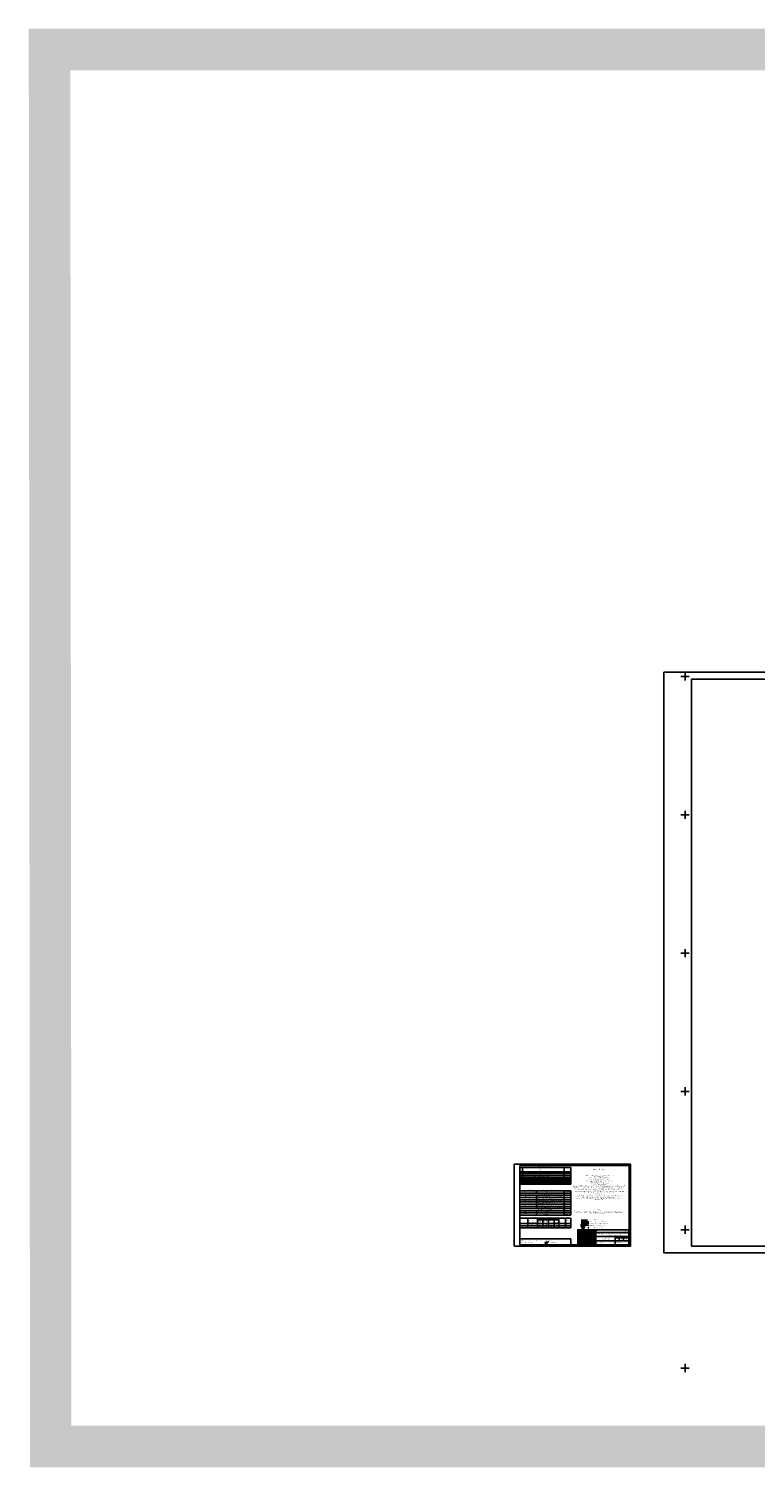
# Model space of a CAD drawing. Header units: inches. Extents: x -416310 to 1286511, y -34262 to 944600.
# Tile 1 of 84: x -229580 to 32942, y -34262 to 485701. Entities that reach past the tile are written whole.
import ezdxf

# ---------------------------------------------------------------- set-up
doc = ezdxf.new("R2010")
doc.units = ezdxf.units.IN
doc.header["$MEASUREMENT"] = 0
for name, color, linetype in [('(001) Сетка', 92, 'Continuous'), ('DECOR_OBJCT_#####_B', 7, 'Continuous'), ('PDF_Text', 7, 'Continuous')]:
    doc.layers.add(name, color=color, linetype=linetype)
doc.layers.add('text', color=7, linetype='Continuous', lineweight=13)
doc.layers.add('К1', color=104, linetype='бытовая канализация', lineweight=40)
doc.layers.add('В1', color=7, linetype='хозяйственно-питьевой водопровод', lineweight=50, true_color=0x0515fa)
doc.styles.add('###Janob X', font='isocpeur.ttf')
doc.styles.add('GOST', font='isocpeur.ttf')
doc.styles.add('PDF ISOCPEUR', font='isocpeur.ttf')
doc.styles.get("Standard").update_dxf_attribs({"font": 'arial.ttf'})
doc.linetypes.add('бытовая канализация', pattern='A,5,-0.5,["К1",Standard,S=0.7,R=0,X=0,Y=-0.35],-2', length=7.5)
doc.linetypes.add('хозяйственно-питьевой водопровод', pattern='A,5,-0.5,["В1",Standard,S=0.7,R=0,X=0,Y=-0.35],-1.5', length=7)

# ---------------------------------------------------------------- blocks, each defined once
blk = doc.blocks.new('Setka')
at = {"layer": '(001) Сетка'}
for p, q in [((-1.5, 0), (1.5, 0)), ((0, 1.5), (0, -1.5))]:
    blk.add_line(p, q, dxfattribs=at)
blk = doc.blocks.new('55653')
at = {"layer": 'DECOR_OBJCT_#####_B', "xscale": 1000, "yscale": 1000, "zscale": 1000}
for p in [(-235744, 255259, 354), (-235744, 205259, 354), (-235744, 155259, 354), (-235744, 105259, 354), (-235744, 55259, 354), (-235744, 5259, 354)]:
    blk.add_blockref('Setka', p, dxfattribs=at)
blk = doc.blocks.new('Канализационный колодец')
h = blk.add_hatch(color=256)
h.set_gradient(color1=(153, 0, 0), color2=(153, 0, 0), tint=1)
h.paths.add_polyline_path([(-500, 0, 1), (500, 0, 1)])
h.paths.add_polyline_path([(350, 0, -1), (-350, 0, -1)], flags=16)
at = {"lineweight": 60}
for radius in [500, 350]:
    blk.add_circle((0, 0), radius, dxfattribs=at)
blk = doc.blocks.new('НЕМАТ')
at = {"color": 5, "lineweight": 18}
for points in [[(1373223, 4526972), (1372049, 4528146), (1370939, 4529256), (1370153, 4530617), (1369784, 4531995), (1369784, 4533545), (1370414, 4535896), (1371317, 4539267), (1372439, 4541209), (1374875, 4545429), (1377045, 4548400), (1379685, 4552014), (1383623, 4555651), (1385870, 4557726), (1390446, 4561630), (1395106, 4564830), (1399215, 4567203), (1403662, 4568907), (1405913, 4569510), (1408871, 4569843), (1411278, 4569843), (1414627, 4569594), (1416399, 4569115), (1419841, 4567589), (1421165, 4566873), (1422840, 4565894), (1424390, 4564327), (1425288, 4563177), (1425609, 4561751), (1425698, 4559736), (1425831, 4556824), (1425574, 4552969), (1425229, 4551175), (1424716, 4548511), (1423197, 4545514), (1420970, 4541118), (1419132, 4537490), (1417389, 4535873), (1416408, 4534963), (1414901, 4535330), (1413442, 4536502), (1412045, 4537624), (1410867, 4539704), (1410091, 4541074), (1409066, 4543186), (1408002, 4547069), (1406522, 4550073), (1406012, 4551109), (1405969, 4549129), (1405562, 4547533), (1405349, 4546694), (1405853, 4545327), (1406178, 4544444), (1406426, 4543771), (1406616, 4543256), (1407798, 4543064), (1409008, 4543395), (1409831, 4543876), (1410644, 4545443), (1411137, 4547184), (1411565, 4548692), (1411776, 4551769), (1411887, 4553392), (1412065, 4556307), (1411691, 4558193), (1410906, 4559559), (1409569, 4560518), (1408659, 4561494), (1408484, 4563478), (1408613, 4568886), (1408790, 4574164), (1408976, 4576249), (1409398, 4576890), (1410021, 4577037), (1410490, 4577147), (1410827, 4576817), (1411150, 4576501), (1410992, 4575095), (1410819, 4573557), (1410653, 4572078), (1410044, 4568789), (1409216, 4562849), (1408676, 4558506), (1408558, 4554265), (1408436, 4549875), (1407730, 4540556), (1407549, 4535731), (1403747, 4508630), (1403295, 4504978), (1403313, 4501873)], [(1391005, 4530839), (1390824, 4539842)], [(1409001, 4561127), (1406390, 4555205), (1404742, 4551467), (1403040, 4549017), (1402430, 4548138), (1402255, 4548082), (1401938, 4548164), (1401665, 4548235), (1401469, 4548668), (1401208, 4549246), (1400966, 4549782), (1400796, 4550158), (1400776, 4550657), (1400740, 4551574), (1400576, 4552267), (1400576, 4553101), (1400514, 4554532), (1400466, 4555624), (1400404, 4557052), (1400364, 4557973), (1400082, 4558150), (1399752, 4557997), (1399575, 4557762), (1399469, 4557362), (1399378, 4557016), (1399387, 4556114), (1399397, 4555161), (1399411, 4553785), (1399477, 4552083), (1399540, 4550462), (1399494, 4548397), (1399460, 4546869), (1399274, 4546648), (1398999, 4546685), (1398954, 4547234), (1398984, 4548163), (1398969, 4551547), (1399015, 4555049), (1398758, 4555576), (1398547, 4556008), (1398332, 4556226), (1398003, 4556345), (1397719, 4556285), (1397390, 4556216), (1397137, 4555845), (1396883, 4555474), (1396659, 4555146), (1396004, 4554101), (1395248, 4552895), (1394492, 4551060), (1394301, 4549606), (1393969, 4546502), (1394104, 4545100), (1394096, 4543672), (1394557, 4542653), (1395269, 4541845), (1395614, 4541454), (1395852, 4541184), (1396321, 4541597), (1396366, 4542307), (1396433, 4543366), (1396511, 4544594), (1396608, 4546125), (1396443, 4547633), (1396295, 4548986), (1396181, 4550033), (1396116, 4551402), (1396074, 4552275), (1395831, 4553825)]]:
    blk.add_lwpolyline(points, dxfattribs=at)
for points in [[(1377828, 4518387), (1376715, 4516482), (1374968, 4516085), (1374525, 4516642), (1374622, 4517364), (1374787, 4518580), (1375675, 4521086), (1376541, 4523528), (1378148, 4529366), (1380642, 4535547), (1383756, 4543265), (1384833, 4548827), (1385172, 4550580, -0.513018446), (1386441, 4550646), (1389571, 4547132), (1390902, 4545331), (1392000, 4543846), (1392701, 4541989), (1392819, 4540953), (1392604, 4539644), (1392495, 4538985), (1391587, 4538256), (1391022, 4537804), (1389964, 4537631), (1388828, 4537445), (1387500, 4537943), (1386489, 4538323), (1385486, 4539057), (1384544, 4539747), (1383922, 4540484), (1383304, 4541214), (1382810, 4541799), (1382018, 4542737), (1381089, 4543837), (1380000, 4545125), (1378082, 4547921), (1378082, 4547921), (1377301, 4548369)], [(1375486, 4508932, 0.961139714), (1390065, 4508283), (1391005, 4530839), (1398667, 4539433), (1403585, 4544950), (1406380, 4547725), (1412863, 4553611), (1417012, 4558029), (1430458, 4570413), (1437617, 4577006), (1442744, 4581161), (1448703, 4586480), (1450816, 4588365, 0.517972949), (1450002, 4589253, 0.138086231), (1446473, 4587308)], [(1391005, 4530839, 0.095950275), (1375486, 4508932)]]:
    blk.add_lwpolyline(points, format="xyb", dxfattribs=at)
blk = doc.blocks.new('A$C0d5e3729')
at = {"layer": 'text', "color": 5, "lineweight": 40}
for points in [[(-2363, -2361), (0, 0), (2852, 7327), (5622, 20353), (8799, 22714), (13525, 24098), (19147, 23528), (20858, 22307), (20043, 19214), (17191, 12049), (16376, 7653), (15949, 5152), (13411, -1976), (15864, 5627), (16295, 7979), (18658, 16446), (21509, 22796), (22262, 24062), (25046, 25834), (28210, 25681), (31378, 21824), (32162, 16210), (32685, 7202), (31378, -762), (28896, -3373), (26152, -4417), (24976, -2851), (26022, 2372), (31248, 12033), (38956, 19605), (44575, 25219), (47188, 22999), (49539, 31224), (51238, 37622), (52022, 38666), (51742, 36805), (48364, 33835), (40655, 30963), (45097, 25219), (44797, 21546), (44960, 15745), (43897, 12068), (43008, -1223), (41303, -9347), (38943, -11443), (37370, -8036), (38025, -437), (41697, 9127), (47335, 17381), (54284, 18430), (55464, 15678), (55071, 8603), (56382, 6507), (60184, 7424), (66609, 10699), (69887, 11617), (74214, 10306), (79871, 4669), (81969, 738), (81313, -834), (77642, -1358), (72135, -1096), (67939, 1262), (65317, 4800), (63559, 1373)], [(32559, 9999), (32197, 15540), (30295, 16609), (24656, 14620), (23246, 11803), (24324, 9316), (27890, 9399), (32558, 10016)]]:
    blk.add_spline(points, degree=3, dxfattribs=at)
blk = doc.blocks.new('21211')
at = {"color": 5, "lineweight": 30}
for points in [[(8618798, -117010), (8618741, -116933), (8618738, -116882), (8618814, -116815), (8618921, -116772), (8619046, -116726), (8619156, -116706)], [(8618807, -116940), (8618886, -116933)], [(8619045, -116744), (8618814, -117060)], [(8618975, -117055), (8619001, -117053), (8619035, -117045), (8619079, -117025), (8619124, -117012), (8619142, -117007)], [(8618980, -116958), (8619075, -116869), (8619025, -116932), (8619011, -116952), (8619007, -116969), (8619010, -116980), (8619021, -116981), (8619048, -116959), (8619082, -116936), (8619105, -116920), (8619140, -116885), (8619182, -116843), (8619105, -116920), (8619094, -116950), (8619089, -116964), (8619093, -116973), (8619104, -116975), (8619113, -116971), (8619122, -116962), (8619158, -116940), (8619194, -116908), (8619258, -116843), (8619290, -116809), (8619194, -116908), (8619188, -116935), (8619182, -116949), (8619179, -116968), (8619181, -116982), (8619190, -116989), (8619202, -116989), (8619217, -116980), (8619250, -116957), (8619324, -116903), (8619414, -116823), (8619502, -116731), (8619552, -116672), (8619578, -116615), (8619573, -116596), (8619556, -116588), (8619541, -116598), (8619518, -116641), (8619490, -116693), (8619468, -116731), (8619448, -116780), (8619437, -116811), (8619414, -116860), (8619380, -116925), (8619340, -116996), (8619275, -117092), (8619253, -117117), (8619185, -117213), (8619169, -117260)], [(8619155, -116793), (8619191, -116792), (8619223, -116791), (8619248, -116790)], [(8619455, -116859), (8619462, -116836), (8619486, -116799), (8619506, -116771), (8619551, -116742), (8619602, -116737), (8619641, -116739), (8619669, -116752), (8619675, -116767), (8619665, -116781), (8619634, -116807), (8619601, -116824), (8619545, -116853), (8619504, -116870), (8619463, -116892), (8619423, -116910), (8619399, -116921), (8619374, -116935), (8619353, -116950), (8619350, -116962), (8619357, -116975), (8619375, -116978), (8619403, -116972), (8619442, -116960), (8619499, -116948), (8619588, -116933), (8619682, -116921), (8619772, -116909)]]:
    blk.add_lwpolyline(points, dxfattribs=at)
blk = doc.blocks.new('ER')
at = {"ltscale": 10}
for points in [[(582501, -173533), (564001, -173533), (564001, -179033), (582501, -179033), (582501, -173533)], [(564001, -174076), (570501, -174076)], [(570501, -174533), (564001, -174533)], [(564001, -175033), (570501, -175033)], [(564001, -175533), (570501, -175533)], [(582501, -176033), (564001, -176033)], [(564001, -176533), (570501, -176533)], [(564701, -176033), (564701, -173533)], [(565701, -173533), (565701, -179033)], [(567001, -173533), (567001, -176033)], [(568001, -173533), (568001, -179033)], [(569501, -173533), (569501, -179033)], [(570501, -173533), (570501, -179033)], [(582501, -174533), (570501, -174533)], [(577501, -176033), (577501, -179033)], [(582501, -176533), (577501, -176533)], [(579001, -177533), (579001, -176033)], [(580501, -177533), (580501, -176033)], [(564001, -177033), (570501, -177033)], [(570501, -177533), (564001, -177533)], [(564001, -178033), (570501, -178033)], [(564001, -178533), (570501, -178533)], [(582501, -177533), (570501, -177533)]]:
    blk.add_lwpolyline(points, dxfattribs=at)
blk.add_lwpolyline([(577501, -177533), (582501, -177533), (582501, -179033), (577501, -179033)], close=True, dxfattribs=at)
blk.add_lwpolyline([(577501, -177533), (582501, -177533), (582501, -179033), (577501, -179033)], close=True, dxfattribs=at)
blk.add_lwpolyline([(577501, -177533), (582501, -177533), (582501, -179033), (577501, -179033)], close=True, dxfattribs=at)
at = {"xscale": 0.01416714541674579, "yscale": 0.01416714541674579, "zscale": 0.01416714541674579, "rotation": 345.2650664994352}
blk.add_blockref('НЕМАТ', (533057, -233572), dxfattribs=at)
at = {"xscale": 1.403896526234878, "yscale": 1.403896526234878, "zscale": 1.403896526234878}
blk.add_blockref('21211', (-11531668, -12697, 0), dxfattribs=at)
at = {"color": 7, "xscale": 0.015625, "yscale": 0.015625, "zscale": 0.015625}
blk.add_blockref('A$C0d5e3729', (568120, -177504), dxfattribs=at)
at = {"ltscale": 100, "transparency": 33554687, "style": 'GOST'}
for s, p in [('ГИП', (564201, -176422)), ('Разраб.', (564201, -176911)), ('Н.контр', (564201, -177422))]:
    blk.add_text(s, height=250, dxfattribs=at).set_placement(p)
for s, style, p in [('2026г.', '###Janob X', (570728, -174142)), ('HBK', 'GOST', (580941, -174142))]:
    blk.add_text(s, height=250, dxfattribs=dict(style=style)).set_placement(p)
at = {"ltscale": 100, "transparency": 33554687, "char_height": 250, "attachment_point": 5, "style": 'GOST'}
for s, insert, width in [('\\pt2727.3;Изм.', (564369, -175787), 1000), ('\\pt2727.3;Кол.уч', (565226, -175796), 1000), ('\\pt2727.3;Лист', (566364, -175789), 1275.19), ('\\pt2727.3;N.док', (567501, -175783), 1000), ('\\pt2727.3;Подпись', (568751, -175783), 1500), ('\\pt2727.3;Дата', (570001, -175783), 1000), ('\\pt2727.3;Стадия', (578251, -176283), 1500), ('\\pt2727.3;Лист', (579751, -176283), 1500), ('\\pt2727.3;Листов', (581501, -176283), 2000), ('\\pt2727.3;РП', (578251, -177033), 1500)]:
    blk.add_mtext(s, dxfattribs=dict(at, insert=insert, width=width))
at = {"ltscale": 100, "transparency": 33554687, "insert": (576500, -175283), "char_height": 250, "width": 12000, "attachment_point": 5, "line_spacing_factor": 1.2, "style": 'GOST'}
blk.add_mtext('\\pt2727.3;Мирзачўл тумани "Ипак йўли" МФЙда жойлашган 11-сон мактабгача \\Pтаълим ташкилотини мукаммал таъмирлаш.', dxfattribs=at)
at = {"ltscale": 100, "insert": (580001, -178283), "char_height": 250, "width": 5000, "attachment_point": 5, "line_spacing_factor": 1.2, "style": 'GOST'}
blk.add_mtext('"JIZZAX ENERGO LOYIHA" МЧЖ', dxfattribs=at)
at = {"layer": 'PDF_Text', "style": 'PDF ISOCPEUR', "width": 0.9}
blk.add_text('Тогай А', height=250, dxfattribs=at).set_placement((565868, -176924))
at = {"layer": 'PDF_Text', "char_height": 250, "attachment_point": 7, "style": 'PDF ISOCPEUR'}
for s, insert in [('Хамраев Н', (565895, -176483)), ('Ваккосов П', (565886, -177424))]:
    blk.add_mtext(s, dxfattribs=dict(at, insert=insert))
blk = doc.blocks.new('Водопроводный колодец')
h = blk.add_hatch(color=256)
h.set_gradient(color1=(0, 0, 255), color2=(0, 0, 255), tint=1)
h.paths.add_polyline_path([(-750, 0, 1), (750, 0, 1)])
h.paths.add_polyline_path([(600, 0, -1), (-600, 0, -1)], flags=16)
at = {"lineweight": 30}
for centre, radius in [((0, 0), 750), ((0, 0), 600), ((250, 0), 350)]:
    blk.add_circle(centre, radius, dxfattribs=at)

msp = doc.modelspace()

# ---------------------------------------------------------------- linework, layer by layer
for p, q in [((-54143.0672, 75309.3245), (-12143.0672, 75309.3245)), ((-54143.0672, 45609.3245), (-54143.0672, 75309.3245)), ((-52143.0672, 74809.3245), (-52143.0672, 46109.3245)), ((-12643.0672, 74809.3245), (-52143.0672, 74809.3245)), ((-52143.0672, 74060.5711), (-33643.0672, 74060.5711)), ((-51143.0672, 74060.5711), (-51143.0672, 68060.5711)), ((-36143.0672, 74060.5711), (-36143.0672, 68060.5711)), ((-33643.0672, 74060.5711), (-33650.4, 68060.5711)), ((-12643.0672, 46109.3245), (-12643.0672, 74809.3245)), ((-12143.0672, 75309.3245), (-12143.0672, 45609.3245)), ((-52143.0672, 72560.5711), (-33643.0672, 72560.5711)), ((-52143.0672, 71860.5711), (-33643.0672, 71860.5711)), ((-52143.0672, 71160.5711), (-33643.0672, 71160.5711)), ((-52143.0672, 70460.5711), (-33643.0672, 70460.5711)), ((-33643.0672, 69860.5711), (-52143.0672, 69860.5711)), ((-33643.0672, 69260.5711), (-52143.0672, 69260.5711)), ((-33643.0672, 68660.5711), (-52143.0672, 68660.5711)), ((-33643.0672, 68060.5711), (-52143.0672, 68060.5711)), ((-52143.0672, 65593.5337), (-33643.0672, 65593.5337)), ((-52143.0672, 64843.5337), (-33643.0672, 64843.5337)), ((-52143.0672, 64043.5337), (-33643.0672, 64043.5337)), ((-52143.0672, 63243.5337), (-33643.0672, 63243.5337)), ((-52143.0672, 62443.5337), (-33643.0672, 62443.5337)), ((-46143.0672, 65593.5337), (-46143.0672, 64843.5337)), ((-46143.0672, 64043.5337), (-46143.0672, 59243.5337)), ((-36143.0672, 65593.5337), (-36143.0672, 56843.5337)), ((-33643.0672, 65593.5337), (-33643.0672, 56843.5337)), ((-52143.0672, 61643.5337), (-33643.0672, 61643.5337)), ((-52143.0672, 60843.5337), (-33643.0672, 60843.5337)), ((-52143.0672, 60043.5337), (-33643.0672, 60043.5337)), ((-52143.0672, 59243.5337), (-33643.0672, 59243.5337)), ((-52143.0672, 58443.5337), (-33643.0672, 58443.5337)), ((-52143.0672, 57643.5337), (-33643.0672, 57643.5337)), ((-46143.0672, 58443.5337), (-46143.0672, 57643.5337)), ((-46143.0672, 57643.5337), (-46143.0672, 56843.5337)), ((-52143.0672, 56843.5337), (-33643.0672, 56843.5337)), ((-33643.0672, 48335.7291), (-33643.0672, 46109.3245)), ((-12143.0672, 45609.3245), (-54143.0672, 45609.3245)), ((-52143.0672, 46109.3245), (-12643.0672, 46109.3245))]:
    msp.add_line(p, q)
at = {"ltscale": 100}
for p, q in [((-52148.7189, 55818.3863), (-33648.7189, 55818.3863)), ((-52148.7189, 53818.3863), (-33648.7189, 53818.3863)), ((-52148.7189, 53018.3863), (-33648.7189, 53018.3863)), ((-52148.7189, 52218.3863), (-33648.7189, 52218.3863)), ((-49260.3478, 55818.3863), (-49260.3478, 53818.3863)), ((-49260.3478, 53818.3863), (-49260.3478, 52218.3863)), ((-45760.3478, 55818.3863), (-45760.3478, 53818.3863)), ((-45760.3478, 55218.3863), (-38038.2404, 55218.3863)), ((-45760.3478, 53818.3863), (-45760.3478, 52218.3863)), ((-43760.3478, 55218.3863), (-43760.3478, 53818.3863)), ((-43760.3478, 53818.3863), (-43760.3478, 52218.3863)), ((-41760.3478, 55218.3863), (-41760.3478, 53818.3863)), ((-41760.3478, 53818.3863), (-41760.3478, 52218.3863)), ((-39760.3478, 55218.3863), (-39760.3478, 53818.3863)), ((-39760.3478, 53818.3863), (-39760.3478, 52218.3863)), ((-38038.2404, 55818.3863), (-38038.2404, 53818.3863)), ((-38038.2404, 53818.3863), (-38038.2404, 52218.3863)), ((-35578.2537, 55818.3863), (-35578.2537, 53818.3863)), ((-35578.2537, 53818.3863), (-35578.2537, 52218.3863)), ((-33648.7189, 55818.3863), (-33648.7189, 52218.3863))]:
    msp.add_line(p, q, dxfattribs=at)
at = {"lineweight": 25}
for p, q in [((-27514.9032, 54427.168), (-27218.6169, 54427.168)), ((-27514.9032, 53791.0643), (-27218.6169, 53791.0643)), ((-27514.9032, 53125.571), (-27218.6169, 53125.571)), ((-27514.9032, 52255.4576), (-27218.6169, 52255.4576))]:
    msp.add_line(p, q, dxfattribs=at)
at = {"color": 0, "ltscale": 7}
msp.add_line((-52143.0672, 48335.7291), (-33643.0672, 48335.7291), dxfattribs=at)
at = {"lineweight": 30}
msp.add_circle((-29243.9456, 53125.571), 250, dxfattribs=at)
at = {"layer": 'В1', "lineweight": 70, "ltscale": 300}
msp.add_line((-30007.5985, 54427.168), (-27639.7135, 54427.168), dxfattribs=at)
at = {"layer": 'К1', "color": 14, "lineweight": 70, "ltscale": 300}
msp.add_line((-30007.5985, 53791.0643), (-27639.7135, 53791.0643), dxfattribs=at)

# ---------------------------------------------------------------- block references
for name, p in [('55653', (243342.1189, -3697.8051)), ('ER', (-595192.5945, 225142.1595))]:
    msp.add_blockref(name, p)
for name, p, xscale, yscale, zscale in [('Водопроводный колодец', (-29336.1412, 52255.4684, -217353.9977), 0.375485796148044, 0.375485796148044, 0.375485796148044), ('Канализационный колодец', (-29287.8772, 53137.9539, -329999.6), 0.5904900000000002, 0.5904900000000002, 0.5904900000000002)]:
    msp.add_blockref(name, p, dxfattribs=dict(xscale=xscale, yscale=yscale, zscale=zscale))
at = {"xscale": 0.01416714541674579, "yscale": 0.01416714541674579, "zscale": 0.01416714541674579, "rotation": 345.2650664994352}
msp.add_blockref('НЕМАТ', (-78051.6813, -10294.2064), dxfattribs=at)

# ---------------------------------------------------------------- texts
at = {"ltscale": 100, "style": 'GOST'}
for s, p in [('Varoq', (-52079.4917, 72965.8335)), ("Asosiy to'plamning rasmlari ro'yxati", (-45984.6172, 74306.087)), ('Nomi', (-45113.2794, 73186.2067)), ('Eslatma', (-35361.9811, 73261.731)), ('Nomi', (-51857.1395, 54729.2954)), (' К1', (-51671.281, 52490.0074)), (' В1', (-51669.9795, 53296.7338)), ('10', (-47863.9913, 53324.5796)), ("Tizimlarning asosiy ko'rsatkichlari В va К", (-47120.806, 55879.8701)), ('м3/kun', (-45448.3297, 54418.4015)), ("Hisoblangan iste'mol", (-44044.9303, 55397.0885)), ('м3/soat', (-43490.7518, 54406.5563)), ('l/s', (-41232.0777, 54384.016)), ('l/s', (-39197.1675, 54037.7834)), ('15', (-39098.8465, 53334.5796)), ('Eslatma', (-35370.5122, 54908.345))]:
    msp.add_text(s, height=250, dxfattribs=at).set_placement(p)
at = {"style": 'GOST'}
for s, height, p in [('Tushuntirish yozuvi', 350, (-25929.135, 73332.5067)), ('4', 250, (-51686.0114, 70056.6063)), ('5', 250, (-51686.0114, 69456.6063)), ('3', 250, (-51686.0114, 70756.6063)), ('2', 250, (-51686.0114, 71402.7764)), ('6', 250, (-51686.0114, 68856.6063)), ('1', 250, (-51686.0114, 72100.6416)), ("Suv ta'minoti va kanalizatsiya tarmoqlarining sxemasi", 250, (-50810.3765, 70661.9625)), ("Suv quvurining bo'ylama kesimi ", 250, (-50810.3765, 70061.9625)), ("Кanalizatsiya bo'ylama kesimi ", 250, (-50810.3765, 69461.9625)), ("Кanalizatsiya bo'ylama kesimi ", 250, (-50810.3765, 68861.9625)), ("Suv ta'minoti va kanalizatsiya tarmoqlari bilan bosh rejasi", 250, (-50754.8515, 71402.7764)), ("Umumiy ma'lumotlar. Tushuntirish yozuvi", 250, (-50754.8515, 72100.6416)), ('Belgilash', 250, (-51363.9732, 65167.776)), ('ТП 901-09-11,84', 250, (-51061.7515, 63584.9166)), ("Ma'lumotnoma va biriktirilgan hujjatlar ro'yxati", 350, (-49101.0207, 65728.9415)), ('Mos yozuvlar hujjatlar', 350, (-46094.6379, 64314.8436)), ('quvurlar uchun Т/b Du=50-600 mm', 250, (-45802.4514, 62781.9917)), ('Prefabrikalardan dumaloq suv quvurlari quduqlari', 250, (-45692.8921, 63548.4205)), ('Nomi', 250, (-43082.7061, 65138.3867)), ('Eslatma', 250, (-35544.2902, 65213.9111)), ('НВК. Mu', 250, (-51176.9133, 57901.5791)), ('НВК. КЖ', 250, (-51176.9133, 57101.5791)), ('ТП 902-09-22,84', 250, (-51061.7515, 61984.9166)), ('4,900-10', 250, (-51034.1643, 60358.5289)), ('Ilova qilingan hujjatlar', 350, (-45983.2771, 58707.4621)), ("suv ta'minoti va kanalizatsiya tarmoqlari va inshootlari uchun", 250, (-45902.2024, 59603.2805)), ('quvurlar uchun Т/b Du=150-1200 mm', 250, (-45802.4514, 61181.9917)), ('Albom uskunalari, shakl qismlari va armatura', 250, (-45774.8642, 60395.025)), ('Suv va kanalizatsiya quduqlari', 250, (-45737.3394, 57153.6411)), ('Uskunalar xususiyatlari', 250, (-45737.3394, 57953.6411)), ('Prefabrikalardan yumaloq kanalizatsiya quduqlari', 250, (-45692.8921, 61948.4205)), ('4 varaqda', 250, (-35881.2447, 57153.6411)), ('2 varaqda', 250, (-35881.2447, 57953.6411)), ('1.24', 250, (-41051.6104, 53247.2926)), ('1.24+1.6', 250, (-41051.6104, 52447.2926)), ('КК1...', 240, (-28814.7556, 53042.3727)), ('ВК1...', 240, (-28814.7556, 52172.2593)), ('SHARTLI BELGILAR', 300, (-28605.5787, 55084.9502)), ("Loyihalashtirilgan suv ta'minoti tarmog'i", 240, (-27087.7073, 54343.9697)), ("Loyihalashtirilgan kanalizatsiya tarmog'i", 240, (-27087.7073, 53707.866)), ("Loyihalashtirilgan kanalizatsiya qudug'i", 240, (-27043.7232, 53042.3727)), ("Loyihalashtirilgan suv qudug'i", 240, (-27015.0677, 52170.2472))]:
    msp.add_text(s, height=height, dxfattribs=at).set_placement(p)
at = {"color": 0, "style": 'GOST'}
for s, p in [('3.225', (-45044.3007, 53314.9194)), ('3.225', (-45044.3007, 52514.9194)), ('2.58', (-42991.5631, 53292.379)), ('2.58', (-42991.5631, 52492.379))]:
    msp.add_text(s, height=250, dxfattribs=at).set_placement(p)
at = {"transparency": 33554687, "style": 'GOST'}
msp.add_text('Формат А3', height=250, rotation=360, dxfattribs=at).set_placement((-15480.5672, 45689.0333))
at = {"ltscale": 100, "transparency": 33554687, "char_height": 250, "attachment_point": 5, "style": 'GOST'}
for s, insert, width in [('      Loyiha bosh reja {\\C0;va  texnik shartlar asosida ishlab chiqilgan .\\P Manba ma\'lumotlari:\\C2;\\P\\pi-750,l1000,t1000;}-^ITexnik shartlar -  №401 dan 16.07.2026 y.\\P{\\C0;-^I Shaxar  tarmog\'idagi suv bosimi Hm-0.2 atm. \\P-^ISeysmik jihatdan -     7 балл.\\P}-^ICho\'kish uchun tuproq sharoitlarining turi{\\C0; – I (birinchi).}\\P{\\C0;-^IFunktsional yong\'in xavfi klassi -F1.1\\~\\P-^IKonstruktiv yong\'in xavfi bo\'yicha sinf-II }\\P\\pi0,l0,tz;    Tashqi ichimlik suvi ta\'minoti \\PIqtisodiy va ichimlik suvi ta\'minoti manbai va ulanish nuqtasi mavjud  suv tarmog\'i hisoblanadi. Suv ta\'minoti tarmog\'ida suv qudug\'ini o\'rnatish, unda  suv o\'tkazgich (kran) armaturasini o\'rnatish ko\'zda tutilgan.Suv tarmog\'i tashqi diametri 110x6.3 va 63x3.6 mm bo\'lgan polietilen quvurlardan tayyorlanadi. Suv ta\'minoti tarmog\'ining chuqurligi  bo\'ylama kesimiga muvofiq amalga oshiriladi. Suv tarmog\'i- oxiri berk.\\P^I^I  Tashqi yong\'inga qarshi\\PTashqi yong\'inga qarshi yong\'in  yong\'in gidranti o\'rnatildi.Tashqi yong\'inga qarshi  yong\'in gidranti uch dona o\'rnatildi. Tashqi yong\'inga qarshi suv iste\'moli 15l / s dir.                 \\PKanalizatsiya^JBinodan chiqindi suvlarni olib tashlash   kanalizatsiya  xandak ko\'zda tutilgan. Tashqi kanalizatsiya tarmog\'i dn=160x9,1 mm  past bosimli polietilen quvurlardan   tayyorlanadi. Tashqi kanalizatsiya tarmog\'ining chuqurligi  bo\'ylama kesimiga muvofiq amalga oshiriladi.   \\PHisoblangan xarajatlar KMK 2.02.01-19 ga muvofiq belgilanadi. "Binolarning ichki suv ta\'minoti va kanalizatsiya tizimi."        ', (-23599.1323, 66814.3971), 16807.869913), ("Eslatma: \\P1. Quvurlarning uzunligi va quduqlarning chuqurligi metrda, quvurlarning diametri millimetrda ko'rsatilgan.\\P 2. Kanalizatsiya trassasi muhandislik kommunikatsiyalari bilan yaqinlashadigan va kesishgan joylarda tuproq ishlarini qo'lda bajarish.", (-23817.5473, 58085.8791), 16807.869913), ("\\pt2727.3;Umumiy ma'lumotlar. Tushuntirish yozuvi", (-21143.0672, 46859.3245), 7000)]:
    msp.add_mtext(s, dxfattribs=dict(at, insert=insert, width=width))
at = {"ltscale": 100, "char_height": 250, "width": 18012.272023, "attachment_point": 1, "line_spacing_factor": 1.8, "style": 'GOST'}
for s, insert in [('Kirish uchun \\Pkerakli bosim (м)', (-49116.7142, 55165.204)), ("Yong'in \\Ppaytida", (-39485.9729, 55089.8243)), ("O'rnatilgan.\\Pquvvat\\P{\\T0.9;elektron.dvigatel.\\P}     kVt", (-37927.2081, 55563.334))]:
    msp.add_mtext(s, dxfattribs=dict(at, insert=insert))
at = {"insert": (-51754.9095, 47833.3982), "char_height": 250, "width": 18012.272023, "attachment_point": 1, "line_spacing_factor": 1.8, "style": 'GOST'}
msp.add_mtext('Loyiha amaldagi qoidalar va qoidalarga muvofiq ishlab chiqilgan.                \\P\\pt3272.8; Loyiha bosh muhandisi:                                             ', dxfattribs=at)
at = {"char_height": 250, "attachment_point": 5, "style": 'GOST'}
for s, insert, width in [("Suv ta'minoti tarmoqlari \\Pva kanalizatsiya", (-21143.0672, 48359.3245), 7000), ('1', (-15393.0672, 48109.3245), 1500), ('6', (-13643.0672, 48109.3245), 2000)]:
    msp.add_mtext(s, dxfattribs=dict(at, insert=insert, width=width))
at = {"layer": 'PDF_Text', "insert": (-40570.0445, 46768.2956), "char_height": 250.01872, "attachment_point": 7, "style": 'PDF ISOCPEUR'}
msp.add_mtext('Хамраев Н', dxfattribs=at)

# ---------------------------------------------------------------- next in the draw order: linework, layer by layer
at = {"color": 6, "linetype": 'Continuous', "ltscale": 0.6, "const_width": 15000}
msp.add_lwpolyline([(-222073.9086, 478200.7199), (1278567.8324, 478200.7199), (1279004.9902, -26761.5167), (-221636.7508, -26761.5167)], close=True, dxfattribs=at)
at = {"elevation": 707.2}
for points in [[(-31.9069, 253091.401), (296878.0931, 253091.401), (296878.0931, 43181.401), (-31.9069, 43181.401)], [(294378.9582, 45681.401), (9968.0931, 45681.401), (9968.0931, 250591.401), (294378.9582, 250591.401)]]:
    msp.add_lwpolyline(points, close=True, dxfattribs=at)

doc.saveas('drawing.dxf')
